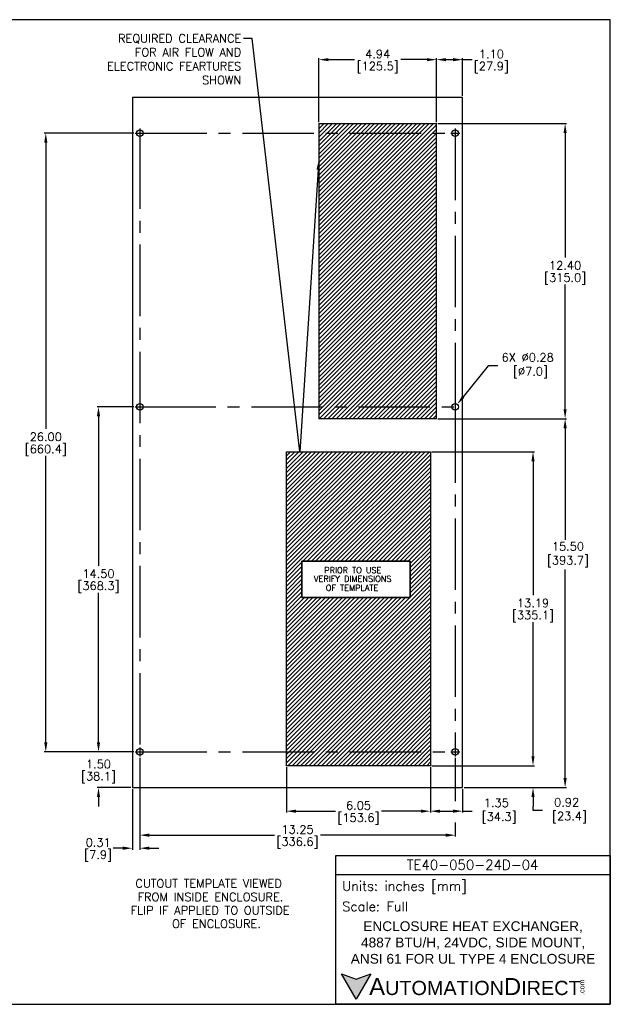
# Model space of a CAD drawing. Extents: x 897.4 to 969.3, y -8.5 to 32.8.
# Tile 4 of 4: x 944.5 to 969.3, y -8.5 to 32.8. Entities that reach past the tile are written whole.
import ezdxf
from ezdxf import colors
from ezdxf.entities.mleader import LeaderData, LeaderLine
from ezdxf.enums import TextEntityAlignment as Align
from ezdxf.math import Vec2, Vec3

# ---------------------------------------------------------------- set-up
doc = ezdxf.new("R2010")
doc.units = 0
doc.header["$LTSCALE"] = 4
doc.header["$MEASUREMENT"] = 0
doc.linetypes.add('CENTER2', pattern=[1.125, 0.75, -0.125, 0.125, -0.125])
doc.layers.get('0').update_dxf_attribs({"linetype": 'CONTINUOUS'})
doc.layers.get('DEFPOINTS').update_dxf_attribs({"linetype": 'CONTINUOUS'})
for name, color, linetype in [('CENTER', 40, 'CENTER2'), ('DIMENSIONS', 140, 'CONTINUOUS'), ('DIMENSIONS @ 1', 140, 'CONTINUOUS'), ('Hatch', 140, 'CONTINUOUS'), ('TEXT', 140, 'CONTINUOUS')]:
    doc.layers.add(name, color=color, linetype=linetype)
doc.styles.add('\\M+2ABAC\\M+2A6A11', font='txt')
doc.styles.add('ROMANS', font='romans.shx')
doc.styles.get("Standard").update_dxf_attribs({"font": 'romans.shx'})
doc.dimstyles.get("Standard").update_dxf_attribs({"dimtxt": 0.35, "dimasz": 0.4, "dimexe": 0.0625, "dimexo": 0.0625, "dimgap": 0.0625, "dimtad": 0, "dimtih": 1, "dimtoh": 1, "dimzin": 0, "dimdsep": 46, "dimtxsty": 'Standard', "dimcen": 0, "dimadec": 0, "dimazin": 0, "dimtfac": 1, "dimtofl": 0, "dimtmove": 0, "dimatfit": 3, "dimfxl": 0, "dimtolj": 1, "dimtzin": 0, "dimarcsym": 0})
pattern_1 = [(45, (902.7013, 26.75135), (-0.08838835, 0.08838835), [])]

# ---------------------------------------------------------------- blocks, each defined once
blk = doc.blocks.new('*D3')
at = {"layer": 'DEFPOINTS', "color": 0}
for p in [(949.347, 2.071), (947.8, 0.571), (949.222, 0.571)]:
    blk.add_point(p, dxfattribs=at)
at = {"layer": 'DIMENSIONS', "color": 0, "lineweight": -2}
for p, q in [((947.8, 2.471), (947.8, 2.871)), ((949.284, 2.071), (947.738, 2.071)), ((949.16, 0.571), (947.738, 0.571)), ((947.8, 0.171), (947.8, -0.229))]:
    blk.add_line(p, q, dxfattribs=at)
at = {"layer": 'DIMENSIONS', "color": 0}
for points in [[(947.733, 2.471), (947.867, 2.471), (947.8, 2.071)], [(947.733, 0.171), (947.867, 0.171), (947.8, 0.571)]]:
    blk.add_solid(points, dxfattribs=at)
at = {"layer": 'DIMENSIONS', "color": 0, "char_height": 0.35, "attachment_point": 5}
for s, insert in [('\\A1;1.50', (947.8, 1.559)), ('\\A1;[38.1]', (947.8, 0.992))]:
    blk.add_mtext(s, dxfattribs=dict(at, insert=insert))
blk = doc.blocks.new('*D4')
at = {"layer": 'DEFPOINTS', "color": 0}
for p in [(947.8, 16.571), (949.347, 16.571), (949.347, 2.071)]:
    blk.add_point(p, dxfattribs=at)
at = {"layer": 'DIMENSIONS', "color": 0, "lineweight": -2}
for p, q in [((949.284, 16.571), (947.738, 16.571)), ((947.8, 16.171), (947.8, 9.888)), ((947.8, 2.471), (947.8, 8.755)), ((949.284, 2.071), (947.738, 2.071))]:
    blk.add_line(p, q, dxfattribs=at)
at = {"layer": 'DIMENSIONS', "color": 0}
for points in [[(947.733, 16.171), (947.867, 16.171), (947.8, 16.571)], [(947.733, 2.471), (947.867, 2.471), (947.8, 2.071)]]:
    blk.add_solid(points, dxfattribs=at)
at = {"layer": 'DIMENSIONS', "color": 0, "char_height": 0.35, "attachment_point": 5}
for s, insert in [('\\A1;14.50', (947.8, 9.559)), ('\\A1;[368.3]', (947.8, 8.992))]:
    blk.add_mtext(s, dxfattribs=dict(at, insert=insert))
blk = doc.blocks.new('*D5')
at = {"layer": 'DEFPOINTS', "color": 0}
for p in [(945.586, 28.071), (949.347, 28.071), (949.347, 2.071)]:
    blk.add_point(p, dxfattribs=at)
at = {"layer": 'DIMENSIONS', "color": 0, "lineweight": -2}
for p, q in [((949.284, 28.071), (945.524, 28.071)), ((945.586, 27.671), (945.586, 15.638)), ((945.586, 2.471), (945.586, 14.505)), ((949.284, 2.071), (945.524, 2.071))]:
    blk.add_line(p, q, dxfattribs=at)
at = {"layer": 'DIMENSIONS', "color": 0}
for points in [[(945.52, 27.671), (945.653, 27.671), (945.586, 28.071)], [(945.52, 2.471), (945.653, 2.471), (945.586, 2.071)]]:
    blk.add_solid(points, dxfattribs=at)
at = {"layer": 'DIMENSIONS', "color": 0, "char_height": 0.35, "attachment_point": 5}
for s, insert in [('\\A1;26.00', (945.586, 15.309)), ('\\A1;[660.4]', (945.586, 14.742))]:
    blk.add_mtext(s, dxfattribs=dict(at, insert=insert))
blk = doc.blocks.new('*D6')
at = {"layer": 'DEFPOINTS', "color": 0}
for p in [(949.535, 1.883), (949.222, 0.571), (949.222, -1.975)]:
    blk.add_point(p, dxfattribs=at)
at = {"layer": 'DIMENSIONS', "color": 0, "lineweight": -2}
for p, q in [((949.535, 1.821), (949.535, -2.038)), ((949.222, 0.509), (949.222, -2.038)), ((948.822, -1.975), (948.422, -1.975)), ((949.935, -1.975), (950.335, -1.975))]:
    blk.add_line(p, q, dxfattribs=at)
at = {"layer": 'DIMENSIONS', "color": 0}
for points in [[(948.822, -1.908), (948.822, -2.042), (949.222, -1.975)], [(949.935, -1.908), (949.935, -2.042), (949.535, -1.975)]]:
    blk.add_solid(points, dxfattribs=at)
at = {"layer": 'DIMENSIONS', "color": 0, "char_height": 0.35, "attachment_point": 5}
for s, insert in [('\\A1;0.31', (947.785, -1.738)), ('\\A1;[7.9]', (947.785, -2.304))]:
    blk.add_mtext(s, dxfattribs=dict(at, insert=insert))
blk = doc.blocks.new('*D16')
at = {"layer": 'DEFPOINTS', "color": 0}
for p in [(949.535, 1.821), (962.785, 1.883), (962.785, -1.427)]:
    blk.add_point(p, dxfattribs=at)
at = {"layer": 'DIMENSIONS', "color": 0, "lineweight": -2}
for p, q in [((949.535, 1.758), (949.535, -1.49)), ((962.785, 1.821), (962.785, 0.001)), ((962.785, -0.896), (962.785, -1.49)), ((949.935, -1.427), (955.189, -1.427)), ((962.385, -1.427), (957.131, -1.427))]:
    blk.add_line(p, q, dxfattribs=at)
at = {"layer": 'DIMENSIONS', "color": 0}
for points in [[(949.935, -1.36), (949.935, -1.494), (949.535, -1.427)], [(962.385, -1.36), (962.385, -1.494), (962.785, -1.427)]]:
    blk.add_solid(points, dxfattribs=at)
at = {"layer": 'DIMENSIONS', "color": 0, "char_height": 0.35, "attachment_point": 5}
for s, insert in [('\\A1;13.25', (956.16, -1.19)), ('\\A1;[336.6]', (956.16, -1.756))]:
    blk.add_mtext(s, dxfattribs=dict(at, insert=insert))
blk = doc.blocks.new('*D7')
at = {"layer": 'DEFPOINTS', "color": 0}
for p in [(955.696, 1.491), (961.745, 1.491), (955.696, -0.419)]:
    blk.add_point(p, dxfattribs=at)
at = {"layer": 'DIMENSIONS', "color": 0, "lineweight": -2}
for p, q in [((955.696, 1.429), (955.696, -0.482)), ((961.745, 1.429), (961.745, -0.482)), ((956.096, -0.419), (957.75, -0.419)), ((961.345, -0.419), (959.692, -0.419))]:
    blk.add_line(p, q, dxfattribs=at)
at = {"layer": 'DIMENSIONS', "color": 0}
for points in [[(956.096, -0.353), (956.096, -0.486), (955.696, -0.419)], [(961.345, -0.353), (961.345, -0.486), (961.745, -0.419)]]:
    blk.add_solid(points, dxfattribs=at)
at = {"layer": 'DIMENSIONS', "color": 0, "char_height": 0.35, "attachment_point": 5}
for s, insert in [('\\A1;6.05', (958.721, -0.182)), ('\\A1;[153.6]', (958.721, -0.748))]:
    blk.add_mtext(s, dxfattribs=dict(at, insert=insert))
blk = doc.blocks.new('*D8')
at = {"layer": 'DEFPOINTS', "color": 0}
for p in [(961.745, 1.491), (963.097, 0.571), (963.097, -0.419)]:
    blk.add_point(p, dxfattribs=at)
at = {"layer": 'DIMENSIONS', "color": 0, "lineweight": -2}
for p, q in [((961.745, 1.429), (961.745, -0.482)), ((963.097, 0.509), (963.097, -0.482)), ((962.145, -0.419), (962.697, -0.419)), ((963.097, -0.419), (963.497, -0.419))]:
    blk.add_line(p, q, dxfattribs=at)
at = {"layer": 'DIMENSIONS', "color": 0}
for points in [[(962.145, -0.353), (962.145, -0.486), (961.745, -0.419)], [(962.697, -0.353), (962.697, -0.486), (963.097, -0.419)]]:
    blk.add_solid(points, dxfattribs=at)
at = {"layer": 'DIMENSIONS', "color": 0, "insert": (964.51, -0.419), "char_height": 0.35, "attachment_point": 5}
blk.add_mtext('\\A1;1.35\\P [34.3]', dxfattribs=at)
blk = doc.blocks.new('*D9')
at = {"layer": 'DEFPOINTS', "color": 0}
for p in [(961.745, 1.491), (966.052, 1.491), (963.097, 0.571)]:
    blk.add_point(p, dxfattribs=at)
at = {"layer": 'DIMENSIONS', "color": 0, "lineweight": -2}
for p, q in [((966.052, 1.891), (966.052, 2.291)), ((961.808, 1.491), (966.115, 1.491)), ((963.16, 0.571), (966.115, 0.571)), ((966.052, 0.171), (966.052, -0.229)), ((966.052, -0.395), (966.052, -0.229)), ((966.452, -0.395), (966.052, -0.395))]:
    blk.add_line(p, q, dxfattribs=at)
at = {"layer": 'DIMENSIONS', "color": 0}
for points in [[(965.986, 1.891), (966.119, 1.891), (966.052, 1.491)], [(965.986, 0.171), (966.119, 0.171), (966.052, 0.571)]]:
    blk.add_solid(points, dxfattribs=at)
at = {"layer": 'DIMENSIONS', "color": 0, "insert": (967.465, -0.395), "char_height": 0.35, "attachment_point": 5}
blk.add_mtext('\\A1;0.92\\P [23.4]', dxfattribs=at)
blk = doc.blocks.new('*D10')
at = {"layer": 'DEFPOINTS', "color": 0}
for p in [(961.745, 14.685), (966.052, 14.685), (961.745, 1.491)]:
    blk.add_point(p, dxfattribs=at)
at = {"layer": 'DIMENSIONS', "color": 0, "lineweight": -2}
for p, q in [((961.808, 14.685), (966.115, 14.685)), ((966.052, 14.285), (966.052, 8.655)), ((966.052, 1.891), (966.052, 7.521)), ((961.808, 1.491), (966.115, 1.491))]:
    blk.add_line(p, q, dxfattribs=at)
at = {"layer": 'DIMENSIONS', "color": 0}
for points in [[(965.986, 14.285), (966.119, 14.285), (966.052, 14.685)], [(965.986, 1.891), (966.119, 1.891), (966.052, 1.491)]]:
    blk.add_solid(points, dxfattribs=at)
at = {"layer": 'DIMENSIONS', "color": 0, "char_height": 0.35, "attachment_point": 5}
for s, insert in [('\\A1;13.19', (966.052, 8.326)), ('\\A1;[335.1]', (966.052, 7.759))]:
    blk.add_mtext(s, dxfattribs=dict(at, insert=insert))
blk = doc.blocks.new('*D11')
at = {"layer": 'DEFPOINTS', "color": 0}
for p in [(961.997, 16.071), (967.401, 16.071), (963.097, 0.571)]:
    blk.add_point(p, dxfattribs=at)
at = {"layer": 'DIMENSIONS', "color": 0, "lineweight": -2}
for p, q in [((962.06, 16.071), (967.463, 16.071)), ((967.401, 15.671), (967.401, 10.976)), ((967.401, 0.971), (967.401, 9.735)), ((963.16, 0.571), (967.463, 0.571))]:
    blk.add_line(p, q, dxfattribs=at)
at = {"layer": 'DIMENSIONS', "color": 0}
for points in [[(967.334, 15.671), (967.467, 15.671), (967.401, 16.071)], [(967.334, 0.971), (967.467, 0.971), (967.401, 0.571)]]:
    blk.add_solid(points, dxfattribs=at)
at = {"layer": 'DIMENSIONS', "color": 0, "insert": (967.401, 10.355), "char_height": 0.35, "attachment_point": 5}
blk.add_mtext('\\A1; 15.50\\P [393.7]', dxfattribs=at)
blk = doc.blocks.new('*D12')
at = {"layer": 'DEFPOINTS', "color": 0}
for p in [(961.997, 28.471), (967.401, 28.471), (961.997, 16.071)]:
    blk.add_point(p, dxfattribs=at)
at = {"layer": 'DIMENSIONS', "color": 0, "lineweight": -2}
for p, q in [((962.06, 28.471), (967.463, 28.471)), ((967.401, 28.071), (967.401, 22.838)), ((967.401, 16.471), (967.401, 21.705)), ((962.06, 16.071), (967.463, 16.071))]:
    blk.add_line(p, q, dxfattribs=at)
at = {"layer": 'DIMENSIONS', "color": 0}
for points in [[(967.334, 28.071), (967.467, 28.071), (967.401, 28.471)], [(967.334, 16.471), (967.467, 16.471), (967.401, 16.071)]]:
    blk.add_solid(points, dxfattribs=at)
at = {"layer": 'DIMENSIONS', "color": 0, "char_height": 0.35, "attachment_point": 5}
for s, insert in [('\\A1;12.40', (967.401, 22.509)), ('\\A1;[315.0]', (967.401, 21.942))]:
    blk.add_mtext(s, dxfattribs=dict(at, insert=insert))
blk = doc.blocks.new('*D13')
at = {"layer": 'DEFPOINTS', "color": 0}
for p in [(963.097, 31.156), (963.097, 29.571), (961.997, 28.471)]:
    blk.add_point(p, dxfattribs=at)
at = {"layer": 'DIMENSIONS', "color": 0, "lineweight": -2}
for p, q in [((961.997, 28.534), (961.997, 31.218)), ((962.397, 31.156), (962.697, 31.156)), ((963.097, 29.634), (963.097, 31.218)), ((963.097, 31.156), (963.497, 31.156))]:
    blk.add_line(p, q, dxfattribs=at)
at = {"layer": 'DIMENSIONS', "color": 0}
for points in [[(962.397, 31.222), (962.397, 31.089), (961.997, 31.156)], [(962.697, 31.222), (962.697, 31.089), (963.097, 31.156)]]:
    blk.add_solid(points, dxfattribs=at)
at = {"layer": 'DIMENSIONS', "color": 0, "char_height": 0.35, "attachment_point": 5}
for s, insert in [('\\A1;1.10', (964.302, 31.393)), ('\\A1;[27.9]', (964.302, 30.826))]:
    blk.add_mtext(s, dxfattribs=dict(at, insert=insert))
blk = doc.blocks.new('*D14')
at = {"layer": 'DEFPOINTS', "color": 0}
for p in [(957.057, 31.156), (957.057, 28.471), (961.997, 28.471)]:
    blk.add_point(p, dxfattribs=at)
at = {"layer": 'DIMENSIONS', "color": 0, "lineweight": -2}
for p, q in [((957.057, 28.534), (957.057, 31.218)), ((957.457, 31.156), (958.557, 31.156)), ((961.597, 31.156), (960.498, 31.156)), ((961.997, 28.534), (961.997, 31.218))]:
    blk.add_line(p, q, dxfattribs=at)
at = {"layer": 'DIMENSIONS', "color": 0}
for points in [[(957.457, 31.222), (957.457, 31.089), (957.057, 31.156)], [(961.597, 31.222), (961.597, 31.089), (961.997, 31.156)]]:
    blk.add_solid(points, dxfattribs=at)
at = {"layer": 'DIMENSIONS', "color": 0, "char_height": 0.35, "attachment_point": 5}
for s, insert in [('\\A1;4.94', (959.527, 31.393)), ('\\A1;[125.5]', (959.527, 30.826))]:
    blk.add_mtext(s, dxfattribs=dict(at, insert=insert))
blk = doc.blocks.new('*D15')
at = {"layer": 'DEFPOINTS', "color": 0}
for p in [(962.872, 16.679), (962.698, 16.463)]:
    blk.add_point(p, dxfattribs=at)
at = {"layer": 'DIMENSIONS', "color": 0, "lineweight": -2}
for p, q in [((964.173, 18.297), (963.122, 16.991)), ((964.573, 18.297), (964.173, 18.297))]:
    blk.add_line(p, q, dxfattribs=at)
at = {"layer": 'DIMENSIONS', "color": 0}
blk.add_solid([(963.07, 17.033), (963.174, 16.949), (962.872, 16.679)], dxfattribs=at)
at = {"layer": 'DIMENSIONS', "color": 0, "insert": (965.828, 18.297), "char_height": 0.35, "attachment_point": 5}
blk.add_mtext('\\A1;6X ∅0.28\\P [∅7.0]', dxfattribs=at)

msp = doc.modelspace()

# ---------------------------------------------------------------- hatches: boundary and pattern name
at = {"layer": 'Hatch'}
h = msp.add_hatch(dxfattribs=at)
h.set_pattern_fill('ANSI31', color=256)
h.set_pattern_definition(pattern_1)
h.paths.add_polyline_path([(957.057, 28.471), (961.997, 28.471), (961.997, 16.071), (957.057, 16.071)])
h = msp.add_hatch(dxfattribs=at)
h.set_pattern_fill('ANSI31', color=256)
h.set_pattern_definition(pattern_1)
h.paths.add_polyline_path([(961.745, 14.685), (961.745, 1.491), (955.696, 1.491), (955.696, 14.685)])
h.paths.add_polyline_path([(960.892, 10.082), (956.345, 10.082), (956.345, 8.555), (960.892, 8.555)], flags=16)
h.paths.add_polyline_path([(956.345, 10.082), (956.345, 8.555)], flags=0)
at = {"layer": 'TEXT'}
msp.add_hatch(color=256, dxfattribs=at).paths.add_polyline_path([(959.242, -7.259), (958.628, -7.483), (958.014, -7.259), (958.628, -8.323)])

# ---------------------------------------------------------------- linework, layer by layer
for p, q in [((949.222, 29.571), (949.222, 0.571)), ((963.097, 29.571), (949.222, 29.571)), ((963.097, 0.571), (963.097, 29.571)), ((957.057, 28.471), (961.997, 28.471)), ((957.057, 28.471), (957.057, 16.071)), ((961.997, 16.071), (961.997, 28.471)), ((961.997, 16.071), (957.057, 16.071)), ((955.696, 1.491), (955.696, 14.685)), ((955.696, 14.685), (961.745, 14.685)), ((961.745, 14.685), (961.745, 1.491)), ((956.345, 10.082), (960.892, 10.082)), ((956.345, 8.555), (956.345, 10.082)), ((960.892, 10.082), (956.345, 10.082)), ((956.345, 10.082), (956.345, 8.555)), ((960.892, 10.082), (960.892, 8.555)), ((960.892, 8.555), (960.892, 10.082)), ((960.892, 8.555), (956.345, 8.555)), ((956.345, 8.555), (960.892, 8.555)), ((961.745, 1.491), (955.696, 1.491)), ((949.222, 0.571), (963.097, 0.571))]:
    msp.add_line(p, q)
for centre in [(949.535, 28.071), (962.785, 28.071), (949.535, 16.571), (962.785, 16.571), (949.535, 2.071), (962.785, 2.071)]:
    msp.add_circle(centre, 0.139)
at = {"layer": 'CENTER'}
for p, q in [((949.535, 28.259), (949.535, 27.883)), ((962.785, 28.259), (962.785, 16.759)), ((949.347, 28.071), (962.597, 28.071)), ((949.535, 27.883), (949.535, 2.259)), ((962.597, 28.071), (962.973, 28.071)), ((949.347, 16.571), (949.723, 16.571)), ((949.723, 16.571), (962.973, 16.571)), ((962.785, 16.759), (962.785, 16.383)), ((962.785, 16.383), (962.785, 1.883)), ((949.347, 2.071), (962.597, 2.071)), ((949.535, 2.259), (949.535, 1.883)), ((962.597, 2.071), (962.973, 2.071))]:
    msp.add_line(p, q, dxfattribs=at)
at = {"layer": 'DEFPOINTS'}
msp.add_lwpolyline([(897.409, -8.534), (969.299, -8.534), (969.299, 32.835), (897.409, 32.835)], close=True, dxfattribs=at)
at = {"layer": 'TEXT'}
msp.add_line((957.768, -3.077), (969.299, -3.077), dxfattribs=at)
for points in [[(957.768, -8.534), (957.768, -2.282), (969.299, -2.282), (969.299, -8.534)], [(959.242, -7.259), (958.628, -8.323), (958.014, -7.259), (958.628, -7.483)]]:
    msp.add_lwpolyline(points, close=True, dxfattribs=at)

# ---------------------------------------------------------------- texts
for s, height, p in [('PRIOR TO USE', 0.25, (957.285, 9.83)), ('VERIFY DIMENSIONS', 0.25, (956.85, 9.47)), ('OF TEMPLATE', 0.25, (957.347, 9.088)), ('CUTOUT TEMPLATE VIEWED', 0.35, (949.352, -3.283)), ('FROM INSIDE ENCLOSURE.', 0.35, (949.444, -3.847)), ('FLIP IF APPLIED TO OUTSIDE', 0.35, (949.151, -4.411)), ('OF ENCLOSURE.', 0.35, (950.887, -4.975))]:
    msp.add_text(s, height=height, dxfattribs=at).set_placement(p, align=Align.TOP_LEFT)
for s, insert, char_height, width, attachment_point, style in [('TE40-050-24D-04', (963.515, -2.674), 0.41105, 7.73736, 5, 'ROMANS'), (' Units: inches [mm]', (957.768, -3.63), 0.39741, 11.53066, 4, 'ROMANS'), (' Scale: Full', (957.768, -4.425), 0.39741, 11.53066, 4, 'ROMANS'), ('{\\fArial|b0|i0|c0|p34;     \\H1.2x;A\\H0.8333x;UTOMATION\\H1.2x;D\\H0.8333x;IRECT}', (958.014, -7.791), 0.59611, 10.09792, 4, '\\M+2ABAC\\M+2A6A11')]:
    msp.add_mtext(s, dxfattribs=dict(at, insert=insert, char_height=char_height, width=width, attachment_point=attachment_point, style=style))
at = {"layer": 'TEXT', "insert": (963.533, -5.94), "char_height": 0.41105, "width": 10.91525, "attachment_point": 5}
msp.add_mtext('{\\fArial|b0|i0|c0|p34;ENCLOSURE HEAT EXCHANGER,\\P4887 BTU/H, 24VDC, SIDE MOUNT,\\PANSI 61 FOR UL TYPE 4 ENCLOSURE}', dxfattribs=at)
at = {"layer": 'TEXT', "insert": (967.998, -8.141), "char_height": 0.2146, "width": 0.63593, "attachment_point": 1, "rotation": 90, "style": '\\M+2ABAC\\M+2A6A11'}
msp.add_mtext('{\\fArial|b0|i0|c0|p34;.com}', dxfattribs=at)

# ---------------------------------------------------------------- dimensions: what is measured, and where the dimension line sits
at = {"layer": 'DIMENSIONS @ 1'}
for base, p1, p2, picture, middle in [((957.057, 31.156), (961.997, 28.471), (957.057, 28.471), '*D14', (959.527, 31.156)), ((963.097, 31.156), (961.997, 28.471), (963.097, 29.571), '*D13', (964.302, 31.156)), ((949.222, -1.975), (949.535, 1.883), (949.222, 0.571), '*D6', (947.785, -1.975)), ((962.785, -1.427), (949.535, 1.821), (962.785, 1.883), '*D16', (956.16, -1.427)), ((955.696, -0.419), (961.745, 1.491), (955.696, 1.491), '*D7', (958.721, -0.419))]:
    dim = msp.add_linear_dim(base=base, p1=p1, p2=p2, dimstyle='Standard', override={"dimscale": 1, "dimpost": '\\X', "dimtix": 0, "dimtofl": 0, "dimtmove": 0, "dimatfit": 3}, dxfattribs=at)
    dim.commit()
    dim.dimension.update_dxf_attribs({"geometry": picture, "text_midpoint": middle})
for base, p1, p2, picture, middle in [((967.401, 28.471), (961.997, 16.071), (961.997, 28.471), '*D12', (967.401, 22.271)), ((945.586, 28.071), (949.347, 2.071), (949.347, 28.071), '*D5', (945.586, 15.071)), ((947.8, 16.571), (949.347, 2.071), (949.347, 16.571), '*D4', (947.8, 9.321)), ((966.052, 14.685), (961.745, 1.491), (961.745, 14.685), '*D10', (966.052, 8.088)), ((947.8, 0.571), (949.347, 2.071), (949.222, 0.571), '*D3', (947.8, 1.321))]:
    dim = msp.add_linear_dim(base=base, p1=p1, p2=p2, angle=90, dimstyle='Standard', override={"dimscale": 1, "dimpost": '\\X', "dimtix": 0, "dimtofl": 0, "dimtmove": 0, "dimatfit": 3}, dxfattribs=at)
    dim.commit()
    dim.dimension.update_dxf_attribs({"geometry": picture, "text_midpoint": middle})
dim = msp.add_diameter_dim_2p(p1=(962.698, 16.463), p2=(962.872, 16.679), text='6X <>', dimstyle='Standard', override={"dimscale": 1, "dimpost": '\\X', "dimtix": 0, "dimtofl": 0, "dimtmove": 0, "dimatfit": 3}, dxfattribs=at)
dim.commit()
dim.dimension.update_dxf_attribs({"geometry": '*D15', "text_midpoint": (965.828, 18.297), "dimtype": 131})
dim = msp.add_linear_dim(base=(967.401, 16.071), p1=(963.097, 0.571), p2=(961.997, 16.071), angle=90, text=' <>', dimstyle='Standard', override={"dimscale": 1, "dimpost": '\\X', "dimtix": 0, "dimtofl": 0, "dimtmove": 0, "dimatfit": 3}, dxfattribs=at)
dim.commit()
dim.dimension.update_dxf_attribs({"geometry": '*D11', "text_midpoint": (967.401, 10.355), "dimtype": 128})
dim = msp.add_linear_dim(base=(966.052, 1.491), p1=(963.097, 0.571), p2=(961.745, 1.491), angle=90, dimstyle='Standard', override={"dimscale": 1, "dimpost": '\\X', "dimtix": 0, "dimtofl": 0, "dimtmove": 1, "dimatfit": 3}, dxfattribs=at)
dim.commit()
dim.dimension.update_dxf_attribs({"geometry": '*D9', "text_midpoint": (966.633, -0.395), "dimtype": 128})
dim = msp.add_linear_dim(base=(963.097, -0.419), p1=(961.745, 1.491), p2=(963.097, 0.571), dimstyle='Standard', override={"dimscale": 1, "dimpost": '\\X', "dimtix": 0, "dimtofl": 0, "dimtmove": 0, "dimatfit": 3}, dxfattribs=at)
dim.commit()
dim.dimension.update_dxf_attribs({"geometry": '*D8', "text_midpoint": (964.51, -0.419), "dimtype": 128})

# ---------------------------------------------------------------- leaders
at = {"layer": 'TEXT'}
ml = msp.add_multileader_mtext('Standard', dxfattribs=at)
ml.set_content('REQUIRED CLEARANCE\\PFOR AIR FLOW AND\\PELECTRONIC FEARTURES\\PSHOWN', color=256)
ml.set_leader_properties()
ml.build(insert=Vec2(0, 0))
ml.multileader.update_dxf_attribs({"dogleg_length": 0.36, "arrow_head_size": 0.4})
ctx = ml.context
ctx.base_point, ctx.char_height, ctx.arrow_head_size, ctx.landing_gap_size, ctx.plane_origin = Vec3(947.464, 32.049), 0.35, 0.4, 0.1, Vec3(957.01, 26.078)
ctx.text_align_type = 2
notes = []
notes.append((ctx, [(0, (1, 1, 0), (954.257, 32.049), (-1, 0), 0.36, [(1, [(957.05, 26.935), (956.254, 14.674)], 0, [])])]))
ctx.mtext.insert, ctx.mtext.alignment, ctx.mtext.flow_direction = Vec3(953.797, 32.224), 3, 5
for ctx, leaders in notes:
    for number, flags, end, landing, length, lines in leaders:
        leader = LeaderData()
        leader.index, (leader.has_last_leader_line, leader.has_dogleg_vector, leader.attachment_direction) = number, flags
        leader.last_leader_point, leader.dogleg_vector, leader.dogleg_length = Vec3(end), Vec3(landing), length
        for number, points, colour, breaks in lines:
            line = LeaderLine()
            line.index, line.vertices, line.color, line.breaks = number, Vec3.list(points), colors.encode_raw_color(colour), breaks
            leader.lines.append(line)
        ctx.leaders.append(leader)

doc.saveas('drawing.dxf')
